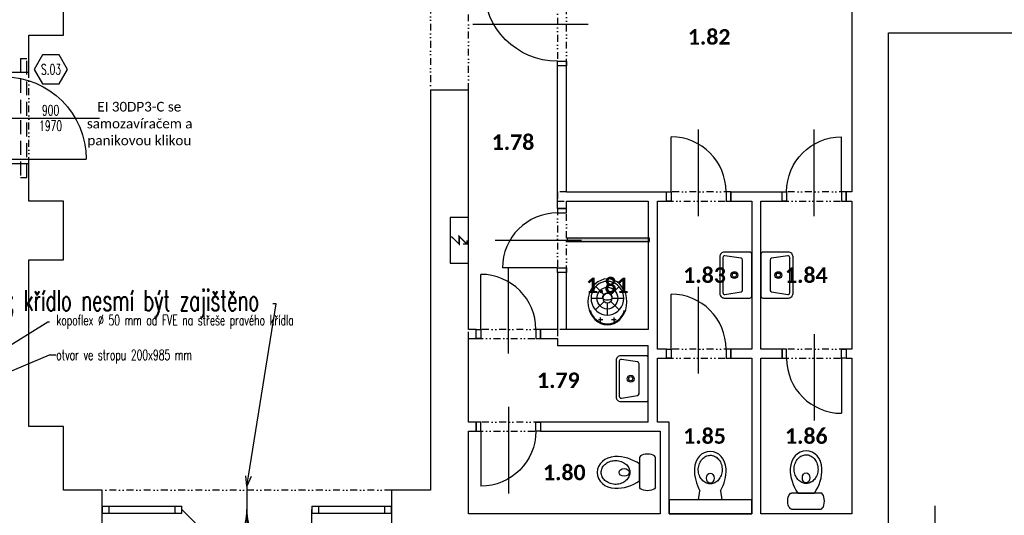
# Model space of a CAD drawing. Header units: millimetres. Extents: x -239306 to 235396, y -2942 to 28189.
# Tile 30 of 37: x 42544 to 53285, y 8752 to 14158. Entities that reach past the tile are written whole.
import ezdxf
from ezdxf import colors
from ezdxf.entities.mleader import LeaderData, LeaderLine
from ezdxf.enums import TextEntityAlignment as Align
from ezdxf.math import Vec2, Vec3

# ---------------------------------------------------------------- set-up
doc = ezdxf.new("R2010")
doc.units = ezdxf.units.MM
doc.header["$LTSCALE"] = 300
doc.linetypes.add('DASHED', pattern=[0.75, 0.5, -0.25])
doc.linetypes.add('DIVIDE2', pattern=[0.625, 0.25, -0.125, 0, -0.125, 0, -0.125])
for name, color, linetype in [('A-Dimline-D', 221, 'Continuous'), ('A-Dimline-D @ 50', 221, 'Continuous'), ('A-Door-G', 150, 'Continuous'), ('A-Equipment-G', 90, 'Continuous'), ('A-Room-T @ 50', 131, 'Continuous'), ('A-SanitaryFixture-G', 140, 'Continuous'), ('A-Wall-Abov', 32, 'DIVIDE2'), ('A-Wall-Blow', 30, 'Continuous'), ('A-Wall-G', 50, 'Continuous'), ('A-Wall-Patt', 12, 'Continuous'), ('A-WindowAssy-G', 102, 'Continuous')]:
    doc.layers.add(name, color=color, linetype=linetype)
doc.layers.add('G-Anno-Nplt @ 50', color=13, linetype='Continuous', plot=False)
doc.layers.add('ocel nová', color=7, linetype='Continuous', true_color=0x007af5)
doc.layers.add('Požár popisy', color=7, linetype='Continuous', true_color=0xea2106)
doc.styles.add('Calibri', font='calibri.ttf')
doc.styles.add('Dim', font='simplex.shx', dxfattribs={"width": 0.65})
doc.styles.add('RoomTag', font='calibrib.ttf')
doc.styles.get("Standard").update_dxf_attribs({"font": 'simplex.shx', "width": 0.65})
doc.dimstyles.new('Anno', dxfattribs={"dimscale": 50, "dimtxt": 2.25, "dimasz": 1.125, "dimexe": 1.125, "dimexo": 1.125, "dimgap": 0.5, "dimtad": 1, "dimdec": 1, "dimrnd": 0.5, "dimzin": 12, "dimdsep": 46, "dimtxsty": 'Dim', "dimblk": 'DOT', "dimcen": 2.25, "dimdle": 1.125, "dimazin": 0, "dimtfac": 1, "dimtdec": 1, "dimtix": 1, "dimtmove": 2, "dimatfit": 2, "dimldrblk": 'DOTSMALL', "dimfxl": 1, "dimtfill": 1, "dimtfillclr": 256, "dimtolj": 1, "dimtzin": 0, "dimarcsym": 0})

# ---------------------------------------------------------------- blocks, each defined once
blk = doc.blocks.new('Dvere-Pozar-PO')
at = {"layer": 'Požár popisy', "style": 'Calibri'}
blk.add_attdef('DoorOBJ:Pozar_001', (-3.26, -0.57), '', height=1.25, dxfattribs=at)
blk = doc.blocks.new('DoorAxis')
at = {"color": 0, "style": 'Dim', "width": 0.65}
for tag, p in [('DoorST:InnerWidth', (-0.75, 0)), ('DoorST:InnerHeight', (0.75, 0))]:
    blk.add_attdef(tag, text='', height=1, rotation=90, dxfattribs=at).set_placement(p, align=Align.MIDDLE_CENTER)
blk = doc.blocks.new('SteelBub')
blk.add_lwpolyline([(-0.808, 1.4), (-1.617, 0), (-0.808, -1.4), (0.808, -1.4), (1.617, 0), (0.808, 1.4)], close=True)
at = {"width": 0.65}
blk.add_attdef('SteelOBJ:Label', text='', height=1, dxfattribs=at).set_placement((0, 0), align=Align.MIDDLE_CENTER)
blk = doc.blocks.new('AreaLabel1')
at = {"color": 0, "style": 'RoomTag'}
blk.add_attdef('AreaOBJ:Label', text='', height=1.5, dxfattribs=at).set_placement((0, 0), align=Align.MIDDLE_CENTER)
blk = doc.blocks.new('otvorStroL')
at = {"style": 'Dim', "width": 0.65}
blk.add_attdef('ChaseST:otvorStrop', text='', height=1, dxfattribs=at).set_placement((0, 0), align=Align.MIDDLE_LEFT)
blk = doc.blocks.new('_Open30')
at = {"color": 0, "lineweight": -2}
for p, q in [((-1, 0.268), (0, 0)), ((0, 0), (-1, -0.268)), ((0, 0), (-1, 0))]:
    blk.add_line(p, q, dxfattribs=at)
blk = doc.blocks.new('_Dot')
at = {"color": 0, "linetype": 'ByBlock', "lineweight": -2}
blk.add_line((-0.5, 0), (-1, 0), dxfattribs=at)
at = {"color": 0, "linetype": 'ByBlock', "const_width": 0.5}
blk.add_lwpolyline([(-0.25, 0, 1), (0.25, 0, 1)], format="xyb", close=True, dxfattribs=at)
blk = doc.blocks.new('_DotSmall')
at = {"color": 0, "linetype": 'ByBlock', "const_width": 0.5}
blk.add_lwpolyline([(-0.0625, 0, 1), (0.0625, 0, 1)], format="xyb", close=True, dxfattribs=at)
blk = doc.blocks.new('osa1K')
at = {"color": 0, "linetype": 'ByBlock'}
blk.add_lwpolyline([(0, -250), (0, 850)], dxfattribs=at)
for points in [[(-350, 0), (-350, -0.0001)], [(350, 0), (350, -0.0001)]]:
    blk.add_lwpolyline(points)
blk = doc.blocks.new('M_BAD_HV5M_WALL_P')
for points in [[(200, -350, 0.414214), (250, -300), (250, -20, 0.414214), (230, 0), (-230, 0, 0.414214), (-250, -20), (-250, -300, 0.414214), (-200, -350)], [(211, -292), (183, -117, 0.3677), (163, -100), (-163, -100, 0.3677), (-183, -117), (-211, -292, 0.462309), (-191, -315), (191, -315, 0.462309)]]:
    blk.add_lwpolyline(points, format="xyb", close=True)
for radius in [37.5, 22.5]:
    blk.add_circle((0, -190), radius)
blk = doc.blocks.new('wc2top')
blk.add_lwpolyline([(-112, -101), (-127, 0), (127, 0), (112, -101)])
for points in [[(-112, -101, 0.138283), (-173, -339)], [(173, -339, 0.138283), (112, -101, 0.138283)]]:
    blk.add_lwpolyline(points, format="xyb")
blk.add_ellipse((0, -237), major_axis=(0, 55.3), ratio=0.745622)
blk.add_ellipse((0, -331), major_axis=(0, 199), ratio=0.869235, start_param=1.609758, end_param=4.673427)
blk.add_open_spline([(0, -175), (-5, -175), (-11, -175), (-24, -177), (-32, -179), (-47, -185), (-54, -189), (-68, -198), (-75, -203), (-88, -216), (-94, -223), (-104, -238), (-109, -246), (-118, -263), (-121, -273), (-126, -292), (-128, -302), (-130, -322), (-130, -332), (-129, -353), (-128, -363), (-123, -382), (-120, -392), (-113, -410), (-108, -418), (-98, -434), (-93, -441), (-80, -455), (-74, -460), (-60, -470), (-53, -474), (-38, -481), (-30, -484), (-15, -487), (-7, -488), (9, -487), (16, -486), (32, -483), (39, -480), (54, -473), (61, -469), (75, -459), (82, -453), (94, -440), (99, -432), (109, -416), (114, -408), (121, -389), (124, -380), (128, -360), (130, -350), (130, -330), (130, -320), (128, -300), (126, -290), (120, -270), (117, -261), (108, -244), (103, -236), (92, -221), (86, -214), (73, -202), (67, -197), (52, -188), (45, -184), (30, -179), (22, -177), (10, -175), (5, -175), (0, -175)], degree=3, knots=[0, 0, 0, 0, 0.130721, 0.130721, 0.31937, 0.31937, 0.508019, 0.508019, 0.696669, 0.696669, 0.885318, 0.885318, 1.073967, 1.073967, 1.262616, 1.262616, 1.451265, 1.451265, 1.639915, 1.639915, 1.828564, 1.828564, 2.017213, 2.017213, 2.205862, 2.205862, 2.394511, 2.394511, 2.58316, 2.58316, 2.77181, 2.77181, 2.960459, 2.960459, 3.149108, 3.149108, 3.337757, 3.337757, 3.526406, 3.526406, 3.715056, 3.715056, 3.903705, 3.903705, 4.092354, 4.092354, 4.281003, 4.281003, 4.469652, 4.469652, 4.658302, 4.658302, 4.846951, 4.846951, 5.0356, 5.0356, 5.224249, 5.224249, 5.412898, 5.412898, 5.601547, 5.601547, 5.790197, 5.790197, 5.978846, 5.978846, 6.167495, 6.167495, 6.283185, 6.283185, 6.283185, 6.283185])
blk = doc.blocks.new('wc1top')
for points in [[(159, -50), (-159, -50)], [(-159, -225), (159, -225)]]:
    blk.add_lwpolyline(points)
blk.add_lwpolyline([(173, -494, 0.159351), (92, -225), (-92, -225, 0.159351), (-173, -494)], format="xyb")
for centre, major_axis, ratio, start_param, end_param in [((-159, -138), (0, 87.5), 0.467557, 0, 3.141593), ((0, -486), (0, 199), 0.869235, 1.609758, 4.673427)]:
    blk.add_ellipse(centre, major_axis=major_axis, ratio=ratio, start_param=start_param, end_param=end_param)
at = {"extrusion": (0, 0, -1)}
blk.add_ellipse((159, -138), major_axis=(0, 87.5), ratio=0.467557, start_param=0, end_param=3.141593, dxfattribs=at)
blk.add_ellipse((0, -392), major_axis=(0, 55.3), ratio=0.745622)
blk.add_open_spline([(0, -330), (-5, -330), (-11, -330), (-24, -332), (-32, -334), (-47, -340), (-54, -344), (-68, -353), (-75, -358), (-88, -371), (-94, -378), (-104, -393), (-109, -401), (-118, -418), (-121, -428), (-126, -447), (-128, -457), (-130, -477), (-130, -487), (-129, -508), (-128, -518), (-123, -537), (-120, -547), (-113, -565), (-108, -573), (-98, -589), (-93, -596), (-80, -610), (-74, -615), (-60, -625), (-53, -629), (-38, -636), (-30, -639), (-15, -642), (-7, -643), (9, -642), (16, -641), (32, -638), (39, -635), (54, -628), (61, -624), (75, -614), (82, -608), (94, -595), (99, -587), (109, -571), (114, -563), (121, -544), (124, -535), (128, -515), (130, -505), (130, -485), (130, -475), (128, -455), (126, -445), (120, -425), (117, -416), (108, -399), (103, -391), (92, -376), (86, -369), (73, -357), (67, -352), (52, -343), (45, -339), (30, -334), (22, -332), (10, -330), (5, -330), (0, -330)], degree=3, knots=[0, 0, 0, 0, 0.130721, 0.130721, 0.31937, 0.31937, 0.508019, 0.508019, 0.696669, 0.696669, 0.885318, 0.885318, 1.073967, 1.073967, 1.262616, 1.262616, 1.451265, 1.451265, 1.639915, 1.639915, 1.828564, 1.828564, 2.017213, 2.017213, 2.205862, 2.205862, 2.394511, 2.394511, 2.58316, 2.58316, 2.77181, 2.77181, 2.960459, 2.960459, 3.149108, 3.149108, 3.337757, 3.337757, 3.526406, 3.526406, 3.715056, 3.715056, 3.903705, 3.903705, 4.092354, 4.092354, 4.281003, 4.281003, 4.469652, 4.469652, 4.658302, 4.658302, 4.846951, 4.846951, 5.0356, 5.0356, 5.224249, 5.224249, 5.412898, 5.412898, 5.601547, 5.601547, 5.790197, 5.790197, 5.978846, 5.978846, 6.167495, 6.167495, 6.283185, 6.283185, 6.283185, 6.283185])
blk = doc.blocks.new('VylevkaTop')
at = {"color": 0, "linetype": 'ByBlock'}
for p, q in [((-94, -106), (-46, -106)), ((-75, -85), (-75, -128)), ((49, -106), (97, -106)), ((75, -85), (75, -128)), ((-129, -212), (-36, -304)), ((0, -154), (0, -286)), ((129, -212), (36, -304)), ((-48, -340), (-178, -340)), ((-36, -376), (-127, -467)), ((0, -394), (0, -523)), ((36, -376), (127, -467)), ((178, -340), (48, -340))]:
    blk.add_line(p, q, dxfattribs=at)
for points in [[(213, -300), (209, -257), (200, -214), (184, -175), (163, -139), (137, -108), (106, -83), (73, -65), (37, -54), (0, -50), (-37, -54), (-73, -65), (-106, -83), (-137, -108), (-163, -139), (-184, -175), (-200, -214), (-209, -257), (-213, -300), (-209, -343), (-200, -386), (-184, -425), (-163, -461), (-137, -492), (-106, -517), (-73, -535), (-37, -546), (0, -550), (37, -546), (73, -535), (106, -517), (137, -492), (163, -461), (184, -425), (200, -386), (209, -343), (213, -300)], [(178, -339), (176, -307), (167, -275), (154, -246), (137, -220), (115, -197), (89, -179), (61, -165), (31, -157), (0, -154), (-31, -157), (-61, -165), (-89, -179), (-114, -197), (-136, -220), (-154, -246), (-167, -275), (-175, -307), (-178, -339), (-175, -371), (-167, -402), (-154, -431), (-136, -457), (-114, -480), (-89, -499), (-61, -512), (-31, -521), (0, -523), (31, -521), (61, -512), (89, -499), (115, -480), (137, -457), (154, -431), (167, -402), (176, -371), (178, -339)]]:
    blk.add_lwpolyline(points, close=True, dxfattribs=at)
blk.add_lwpolyline([(-29, -325, 0.47931), (-52, -356, 0.766179), (52, -356, 0.464574), (31, -325, 0.05503), (-26, -325)], format="xyb", close=True, dxfattribs=at)
for centre in [(-75, -106), (75, -106)]:
    blk.add_circle(centre, 7.45, dxfattribs=at)
blk.add_arc((0, -253), 192, 13.0335, 166.9666, dxfattribs=at)
for major_axis, ratio in [((0, 119), 0.946474), ((0, 54), 0.88343)]:
    blk.add_ellipse((0, -340), major_axis=major_axis, ratio=ratio, dxfattribs=at)
blk = doc.blocks.new('osa2K')
at = {"color": 0, "linetype": 'ByBlock'}
blk.add_lwpolyline([(0, -250), (0, 850)], dxfattribs=at)
for points in [[(-700, 0), (-700, 0)], [(700, 0), (700, 0)]]:
    blk.add_lwpolyline(points)
blk = doc.blocks.new('2KSwing')
at = {"color": 0, "linetype": 'ByBlock'}
blk.add_lwpolyline([(725, 0), (212, 513, 0.198912), (0, 0, 0.414214), (-725, 725), (-725, 0)], format="xyb", dxfattribs=at)
blk = doc.blocks.new('*U49')
blk.add_lwpolyline([(0, 0), (500, 0), (500, 200), (0, 200)], close=True)
at = {"const_width": 15}
for points in [[(292, 187), (208, 102), (292, 102), (208, 17)], [(250, 17), (208, 17), (208, 59)]]:
    blk.add_lwpolyline(points, dxfattribs=at)

msp = doc.modelspace()

# ---------------------------------------------------------------- hatches: boundary and pattern name
at = {"layer": 'A-Wall-Patt', "linetype": 'Continuous', "lineweight": -3}
h = msp.add_hatch(dxfattribs=at)
h.set_pattern_fill('ANSI38', color=254, scale=25, style=0)
h.paths.add_polyline_path([(32685, 11615), (32685, 11865), (30299, 11865, -0.537158), (30307, 11615)], flags=0)
h.paths.add_polyline_path([(29935, 11615), (30060, 11677), (30090, 11662, -0.405312), (30141, 11865), (27435, 11865), (27435, 11615)], flags=0)
h.paths.add_polyline_path([(48515, 11740), (49415, 11740), (49415, 11775), (48515, 11775)], flags=0)

# ---------------------------------------------------------------- linework, layer by layer
at = {"layer": 'A-Door-G', "linetype": 'Continuous', "lineweight": -3}
for points in [[(48510, 13705), (48510, 13655), (48410, 13655), (48410, 13705)], [(49650, 12180), (49600, 12180), (49600, 12280), (49650, 12280)], [(50250, 12180), (50300, 12180), (50300, 12280), (50250, 12280)], [(50910, 12180), (50860, 12180), (50860, 12280), (50910, 12280)], [(51510, 12180), (51560, 12180), (51560, 12280), (51510, 12280)], [(48510, 12050), (48510, 12100), (48410, 12100), (48410, 12050)], [(48510, 11450), (48510, 11400), (48410, 11400), (48410, 11450)], [(47575, 10680), (47525, 10680), (47525, 10780), (47575, 10780)], [(48175, 10680), (48225, 10680), (48225, 10780), (48175, 10780)], [(49650, 10465), (49600, 10465), (49600, 10565), (49650, 10565)], [(50250, 10465), (50300, 10465), (50300, 10565), (50250, 10565)], [(50910, 10565), (50860, 10565), (50860, 10465), (50910, 10465)], [(51510, 10565), (51560, 10565), (51560, 10465), (51510, 10465)], [(47575, 9770), (47525, 9770), (47525, 9670), (47575, 9670)], [(48175, 9770), (48225, 9770), (48225, 9670), (48175, 9670)]]:
    msp.add_lwpolyline(points, close=True, dxfattribs=at)
for points in [[(49650, 12280), (49650, 12880)], [(51510, 12280), (51510, 12880)], [(42370, 12635), (43270, 12635)], [(48410, 11450), (47810, 11450)], [(47575, 10780), (47575, 11380)], [(49650, 10565), (49650, 11165)], [(51510, 10465), (51510, 9865)], [(47575, 9670), (47575, 9070)]]:
    msp.add_lwpolyline(points, dxfattribs=at)
at = {"layer": 'A-Door-G', "linetype": 'Continuous', "lineweight": -3, "extrusion": (0, 0, -1)}
for centre, radius, start, end in [((-48410, 14505), 800, 270, 0), ((-42370, 12635), 900, 90, 180), ((-51510, 12280), 600, 0, 90), ((-47575, 9670), 600, 180, 270)]:
    msp.add_arc(centre, radius, start, end, dxfattribs=at)
at = {"layer": 'A-Door-G', "linetype": 'Continuous', "lineweight": -3}
for centre, start, end in [((49650, 12280), 0, 90), ((48410, 11450), 90, 180), ((47575, 10780), 0, 90), ((49650, 10565), 0, 90), ((51510, 10465), 180, 270)]:
    msp.add_arc(centre, 600, start, end, dxfattribs=at)
at = {"layer": 'A-Wall-Abov', "linetype": 'DIVIDE2', "lineweight": -3}
for p, q in [((48410, 14555), (48410, 13655)), ((48510, 13655), (48510, 14555)), ((42645, 12585), (42645, 13585)), ((48410, 12280), (48410, 12180)), ((48510, 12280), (48410, 12280)), ((50300, 12280), (49600, 12280)), ((51560, 12280), (50860, 12280)), ((48410, 12180), (48510, 12180)), ((49600, 12180), (50300, 12180)), ((50860, 12180), (51560, 12180)), ((48410, 12100), (48410, 11400)), ((48510, 11400), (48510, 12100)), ((48225, 10780), (47525, 10780)), ((48410, 10780), (48410, 10680)), ((48510, 10780), (48410, 10780)), ((47525, 10680), (48225, 10680)), ((50300, 10565), (49600, 10565)), ((51560, 10565), (50860, 10565)), ((49600, 10465), (50300, 10465)), ((50860, 10465), (51560, 10465)), ((48225, 9770), (47525, 9770)), ((47525, 9670), (48225, 9670)), ((46600, 9025), (43445, 9025))]:
    msp.add_line(p, q, dxfattribs=at)
for points in [[(47025, 14865), (47025, 13390)], [(47440, 13390), (47440, 14865)], [(47440, 10680), (47440, 10780)]]:
    msp.add_lwpolyline(points, dxfattribs=at)
at = {"layer": 'A-Wall-Blow', "linetype": 'Continuous', "lineweight": -3}
for p, q in [((49630, 8920), (49630, 8770)), ((50530, 8920), (49630, 8920)), ((50530, 8770), (50530, 8920)), ((49630, 8770), (50530, 8770))]:
    msp.add_line(p, q, dxfattribs=at)
at = {"layer": 'A-Wall-G', "linetype": 'Continuous', "lineweight": -3}
for p, q in [((43020, 13990), (43020, 15035)), ((51620, 14700), (51620, 12280)), ((42645, 13585), (42645, 13990)), ((42645, 13990), (43020, 13990)), ((52020, 7935), (52020, 14015)), ((52020, 14015), (56970, 14015)), ((48410, 12100), (48410, 13655)), ((48510, 13655), (48410, 13655)), ((48510, 12280), (48510, 13655)), ((42270, 13585), (42645, 13585)), ((42645, 12585), (42270, 12585)), ((42645, 12180), (42645, 12585)), ((48510, 12280), (49600, 12280)), ((49600, 12180), (49600, 12280)), ((50300, 12280), (50860, 12280)), ((50300, 12280), (50300, 12180)), ((50860, 12180), (50860, 12280)), ((51620, 12280), (51560, 12280)), ((51560, 12280), (51560, 12180)), ((43020, 12180), (42645, 12180)), ((43020, 11540), (43020, 12180)), ((48510, 12100), (48510, 12180)), ((48510, 12180), (49400, 12180)), ((49400, 12180), (49400, 10780)), ((49500, 10565), (49500, 12180)), ((49500, 12180), (49600, 12180)), ((50300, 12180), (50530, 12180)), ((50530, 12180), (50530, 10565)), ((50630, 12180), (50860, 12180)), ((50630, 10565), (50630, 12180)), ((51560, 12180), (51620, 12180)), ((51620, 12180), (51620, 10565)), ((48410, 12100), (48510, 12100)), ((49415, 11775), (48515, 11775)), ((48515, 11775), (48515, 11740)), ((48515, 11740), (49415, 11740)), ((49415, 11740), (49415, 11775)), ((42645, 11540), (43020, 11540)), ((42645, 10740), (42645, 11540)), ((48510, 11400), (48410, 11400)), ((48410, 11400), (48410, 10780)), ((48510, 10780), (48510, 11400)), ((47525, 10780), (47440, 10780)), ((47525, 10680), (47525, 10780)), ((48225, 10780), (48225, 10680)), ((48410, 10780), (48225, 10780)), ((49400, 10780), (48510, 10780)), ((42645, 9720), (42645, 10740)), ((47440, 10680), (47525, 10680)), ((48225, 10680), (48410, 10680)), ((48410, 10680), (48410, 10605)), ((48410, 10605), (49400, 10605)), ((49400, 9770), (49400, 10605)), ((49600, 10565), (49500, 10565)), ((49600, 10465), (49600, 10565)), ((50530, 10565), (50300, 10565)), ((50300, 10565), (50300, 10465)), ((50860, 10565), (50630, 10565)), ((50860, 10465), (50860, 10565)), ((51620, 10565), (51560, 10565)), ((51560, 10565), (51560, 10465)), ((49500, 9770), (49500, 10465)), ((49500, 10465), (49600, 10465)), ((50300, 10465), (50530, 10465)), ((50530, 10465), (50530, 8770)), ((50630, 10465), (50860, 10465)), ((50630, 8770), (50630, 10465)), ((51560, 10465), (51620, 10465)), ((51620, 10465), (51620, 8770)), ((47525, 9770), (47440, 9770)), ((47440, 9670), (47525, 9670)), ((47525, 9670), (47525, 9770)), ((48225, 9770), (48225, 9670)), ((49400, 9770), (48225, 9770)), ((48225, 9670), (49530, 9670)), ((49630, 9770), (49500, 9770)), ((49530, 9670), (49530, 8770)), ((49630, 8770), (49630, 9770)), ((43445, 9025), (43020, 9025)), ((43445, 8605), (43445, 9025)), ((47025, 9025), (46600, 9025)), ((46600, 9025), (46600, 8605)), ((49530, 8770), (47440, 8770)), ((50530, 8770), (49630, 8770)), ((51620, 8770), (50630, 8770))]:
    msp.add_line(p, q, dxfattribs=at)
for points in [[(47440, 13390), (47025, 13390)], [(47025, 13390), (47025, 10780)], [(47440, 10780), (47440, 13390)], [(47025, 10780), (47025, 9770)], [(47440, 9770), (47440, 10680)], [(43020, 9720), (42645, 9720)], [(43020, 9025), (43020, 9720)], [(47025, 9770), (47025, 9025)], [(47440, 8770), (47440, 9670)]]:
    msp.add_lwpolyline(points, dxfattribs=at)
at = {"layer": 'A-WindowAssy-G', "linetype": 'Continuous', "lineweight": -3}
for p, q in [((43445, 8852), (44312, 8852)), ((43445, 8852), (43445, 8777)), ((43520, 8777), (43520, 8852)), ((44238, 8852), (44238, 8777)), ((44312, 8777), (44312, 8852)), ((45732, 8852), (46600, 8852)), ((45732, 8852), (45732, 8777)), ((45808, 8777), (45808, 8852)), ((46525, 8852), (46525, 8777)), ((46600, 8777), (46600, 8852)), ((43445, 8777), (44312, 8777)), ((45732, 8777), (46600, 8777))]:
    msp.add_line(p, q, dxfattribs=at)
at = {"layer": 'ocel nová', "linetype": 'DASHED', "lineweight": -3}
for p, q in [((42554, 13735), (42620, 13735)), ((42554, 13735), (42554, 12435)), ((42554, 13735), (42554, 12435)), ((42620, 12435), (42620, 13735)), ((42620, 12435), (42620, 13735)), ((42554, 12435), (42620, 12435))]:
    msp.add_line(p, q, dxfattribs=at)

# ---------------------------------------------------------------- block references
at = {"layer": 'A-Dimline-D @ 50', "linetype": 'Continuous', "lineweight": -3, "xscale": 112.5, "yscale": 112.5, "zscale": 112.5}
for name, p, values in [('SteelBub', (42885, 13616), {'SteelOBJ:Label': 'S.03'}), ('otvorStroL', (42942, 10502), {'ChaseST:otvorStrop': 'otvor ve stropu 200x985 mm'})]:
    msp.add_blockref(name, p, dxfattribs=at).add_auto_attribs(values)
at = {"layer": 'A-Dimline-D @ 50', "linetype": 'Continuous', "lineweight": -3, "xscale": 112.5, "yscale": 112.5, "zscale": 112.5, "rotation": 270}
msp.add_blockref('DoorAxis', (42881, 13085), dxfattribs=at).add_auto_attribs({'DoorST:InnerWidth': '900', 'DoorST:InnerHeight': '1970'})
at = {"layer": 'A-Door-G', "linetype": 'Continuous', "lineweight": -3, "extrusion": (0, 0, -1), "zscale": -1}
for p, xscale, yscale, rotation in [((-48460, 14105), 1.142857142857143, 1.142857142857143, 270), ((-42320, 13085), 1.285714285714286, 1.285714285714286, 90), ((-47875, 9720), 0.8571428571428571, 0.8571428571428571, 180)]:
    msp.add_blockref('osa1K', p, dxfattribs=dict(at, xscale=xscale, yscale=yscale, rotation=rotation))
at = {"layer": 'A-Door-G', "linetype": 'Continuous', "lineweight": -3}
for p, xscale, yscale in [((49950, 12230), 0.8571428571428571, 0.8571428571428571), ((47875, 10730), 0.8571428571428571, 0.8571428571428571), ((49950, 10515), 0.8571428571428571, 0.8571428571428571), ((52530, 7885), 1.142857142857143, 1.142857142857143)]:
    msp.add_blockref('osa1K', p, dxfattribs=dict(at, xscale=xscale, yscale=yscale))
at = {"layer": 'A-Door-G', "linetype": 'Continuous', "lineweight": -3, "extrusion": (0, 0, -1), "xscale": 0.8571428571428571, "yscale": 0.8571428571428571, "zscale": -1}
msp.add_blockref('osa1K', (-51210, 12230), dxfattribs=at)
at = {"layer": 'A-Door-G', "linetype": 'Continuous', "lineweight": -3}
for name, p, xscale, yscale, rotation in [('osa1K', (48460, 11750), 0.8571428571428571, 0.8571428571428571, 90), ('osa1K', (51210, 10515), 0.8571428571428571, 0.8571428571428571, 180), ('osa2K', (45022, 8815), 1.014285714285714, 1.014285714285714, 180), ('2KSwing', (45022, 8815), 0.9793103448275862, 0.9793103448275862, 179.9999991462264)]:
    msp.add_blockref(name, p, dxfattribs=dict(at, xscale=xscale, yscale=yscale, rotation=rotation))
at = {"layer": 'A-Equipment-G', "rotation": 90}
msp.add_blockref('*U49', (47440, 11502), dxfattribs=at)
at = {"layer": 'A-Room-T @ 50', "linetype": 'Continuous', "lineweight": -3, "xscale": 112.5, "yscale": 112.5, "zscale": 112.5}
for p, values in [((50065, 13970), {'AreaOBJ:Label': '1.82'}), ((47925, 12822), {'AreaOBJ:Label': '1.78'}), ((50015, 11372), {'AreaOBJ:Label': '1.83'}), ((51125, 11372), {'AreaOBJ:Label': '1.84'}), ((48955, 11260), {'AreaOBJ:Label': '1.81'}), ((48420, 10225), {'AreaOBJ:Label': '1.79'}), ((50015, 9617), {'AreaOBJ:Label': '1.85'}), ((51125, 9617), {'AreaOBJ:Label': '1.86'}), ((48485, 9220), {'AreaOBJ:Label': '1.80'})]:
    msp.add_blockref('AreaLabel1', p, dxfattribs=at).add_auto_attribs(values)
at = {"layer": 'A-SanitaryFixture-G', "linetype": 'Continuous', "lineweight": -3}
for name, p, rotation in [('M_BAD_HV5M_WALL_P', (50530, 11372), 270), ('M_BAD_HV5M_WALL_P', (50630, 11372), 90), ('VylevkaTop', (48955, 10780), 180), ('M_BAD_HV5M_WALL_P', (49400, 10242), 270), ('wc1top', (51123, 8770), 180), ('wc1top', (49530, 9220), 270), ('wc2top', (50077, 8920), 180)]:
    msp.add_blockref(name, p, dxfattribs=dict(at, rotation=rotation))
at = {"layer": 'G-Anno-Nplt @ 50', "linetype": 'Continuous', "lineweight": -3}
ref = msp.add_blockref('Dvere-Pozar-PO', (43856, 13011), dxfattribs=dict(at, xscale=84.375, yscale=84.375, zscale=84.375))
ref.add_attrib('DoorOBJ:Pozar_001', 'EI 30DP3-C se', (43390, 13156), dxfattribs={"layer": 'Požár popisy', "height": 105.47, "style": 'Calibri'})
ref.add_attrib('DoorOBJ:Pozar_002', 'samozavíračem a', (43277, 12972), dxfattribs={"layer": 'Požár popisy', "height": 105.47, "style": 'Calibri'})
ref.add_attrib('DoorOBJ:Pozar_003', 'panikovou klikou', (43283, 12788), dxfattribs={"layer": 'Požár popisy', "height": 105.47, "style": 'Calibri'})

# ---------------------------------------------------------------- leaders
at = {"layer": 'A-Dimline-D'}
msp.add_leader([(42056, 10161), (42869, 10502), (42942, 10502)], dimstyle='Anno', override={"dimscale": 0}, dxfattribs=at)
ml = msp.add_multileader_mtext('Standard', dxfattribs=at)
ml.set_content('stoupací vedení ÚT 100x350\\Ppoloha otvoru se může lišit v závislosti na poloze dutin ve stávajících panelech', color=256)
ml.set_leader_properties()
ml.set_arrow_properties(name='OPEN30')
ml.build(insert=Vec2(0, 0))
ml.multileader.update_dxf_attribs({"dogleg_length": 0.36, "arrow_head_size": 56.2, "scale": 50})
ctx = ml.context
ctx.base_point, ctx.scale, ctx.char_height, ctx.arrow_head_size, ctx.landing_gap_size, ctx.plane_origin = Vec3(36417, 13885), 50, 112.5, 56.2, 75, Vec3(35679, 14226)
notes = []
notes.append((ctx, [(0, (1, 1, 0), (36399, 13885), (1, 0), 18, [(0, [(35679, 14226)], 0, [])])]))
ctx.mtext.insert, ctx.mtext.width, ctx.mtext.flow_direction = Vec3(36492, 13960), 2319.56, 5
ml = msp.add_multileader_mtext('Standard', dxfattribs=at)
ml.set_content('stoupací vedení ÚT 100x350\\Ppoloha otvoru se může lišit v závislosti na poloze dutin ve stávajících panelech', color=256)
ml.set_leader_properties()
ml.set_arrow_properties(name='OPEN30')
ml.build(insert=Vec2(0, 0))
ml.multileader.update_dxf_attribs({"dogleg_length": 0.36, "arrow_head_size": 56.2, "scale": 50})
ctx = ml.context
ctx.base_point, ctx.scale, ctx.char_height, ctx.arrow_head_size, ctx.landing_gap_size, ctx.plane_origin = Vec3(17688, 13874), 50, 112.5, 56.2, 75, Vec3(17650, 14150)
notes.append((ctx, [(0, (1, 1, 0), (17670, 13874), (1, 0), 18, [(0, [(17650, 14150)], 0, [])])]))
ctx.mtext.insert, ctx.mtext.width, ctx.mtext.flow_direction = Vec3(17763, 13949), 2319.56, 5
ml = msp.add_multileader_mtext('Standard', dxfattribs=at)
ml.set_content('ocelové sloupy a průvlaky obalit rabicovým pletivem a omítnout\\Ptl. stěny sloupu cca 10 mm', color=(178, 88, 156))
ml.set_leader_properties()
ml.set_arrow_properties(name='OPEN30')
ml.build(insert=Vec2(0, 0))
ml.multileader.update_dxf_attribs({"dogleg_length": 0.36, "arrow_head_size": 112, "scale": 100})
ctx = ml.context
ctx.base_point, ctx.scale, ctx.char_height, ctx.arrow_head_size, ctx.landing_gap_size, ctx.plane_origin = Vec3(16448, 13274), 100, 225, 112, 150, Vec3(15005, 11890)
notes.append((ctx, [(0, (1, 1, 0), (16412, 13274), (1, 0), 36, [(2, [(19525, 11830), (24014, 11756)], 0, []), (0, [(14952, 11734)], 0, [])])]))
ctx.mtext.insert, ctx.mtext.width, ctx.mtext.flow_direction = Vec3(16598, 13386), 2187.98, 5
ml = msp.add_multileader_mtext('Standard', dxfattribs=at)
ml.set_content('obě křídla dveří musejí být otevíravá; křídlo nesmí být zajištěno', color=(178, 88, 156))
ml.set_leader_properties()
ml.set_arrow_properties(name='OPEN30')
ml.build(insert=Vec2(0, 0))
ml.multileader.update_dxf_attribs({"dogleg_length": 0.36, "arrow_head_size": 112, "scale": 100})
ctx = ml.context
ctx.base_point, ctx.scale, ctx.char_height, ctx.arrow_head_size, ctx.landing_gap_size, ctx.plane_origin = Vec3(42604, 11059), 100, 225, 112, 150, Vec3(49839, 11713)
ctx.text_align_type = 2
notes.append((ctx, [(0, (1, 1, 0), (45343, 11059), (-1, 0), 36, [(0, [(45022, 9069)], 0, [])])]))
ctx.mtext.insert, ctx.mtext.width, ctx.mtext.alignment, ctx.mtext.flow_direction = Vec3(45157, 11209), 2426.06, 3, 5
ml = msp.add_multileader_mtext('Standard', dxfattribs=at)
ml.set_content('kopoflex %%C 50 mm od FVE na střeše pravého křídla', color=256)
ml.set_leader_properties()
ml.set_arrow_properties(name='OPEN30')
ml.build(insert=Vec2(0, 0))
ml.multileader.update_dxf_attribs({"dogleg_length": 0.36, "arrow_head_size": 56.2, "scale": 50})
ctx = ml.context
ctx.base_point, ctx.scale, ctx.char_height, ctx.arrow_head_size, ctx.landing_gap_size, ctx.plane_origin = Vec3(42870, 10862), 50, 112.5, 56.2, 75, Vec3(46479, 10604)
notes.append((ctx, [(1, (1, 1, 0), (42852, 10862), (1, 0), 18, [(0, [(42145, 10425)], 0, [])])]))
ctx.mtext.insert, ctx.mtext.width, ctx.mtext.flow_direction = Vec3(42945, 10937), 1543.21, 5
for ctx, leaders in notes:
    for number, flags, end, landing, length, lines in leaders:
        leader = LeaderData()
        leader.index, (leader.has_last_leader_line, leader.has_dogleg_vector, leader.attachment_direction) = number, flags
        leader.last_leader_point, leader.dogleg_vector, leader.dogleg_length = Vec3(end), Vec3(landing), length
        for number, points, colour, breaks in lines:
            line = LeaderLine()
            line.index, line.vertices, line.color, line.breaks = number, Vec3.list(points), colors.encode_raw_color(colour), breaks
            leader.lines.append(line)
        ctx.leaders.append(leader)

doc.saveas('drawing.dxf')
